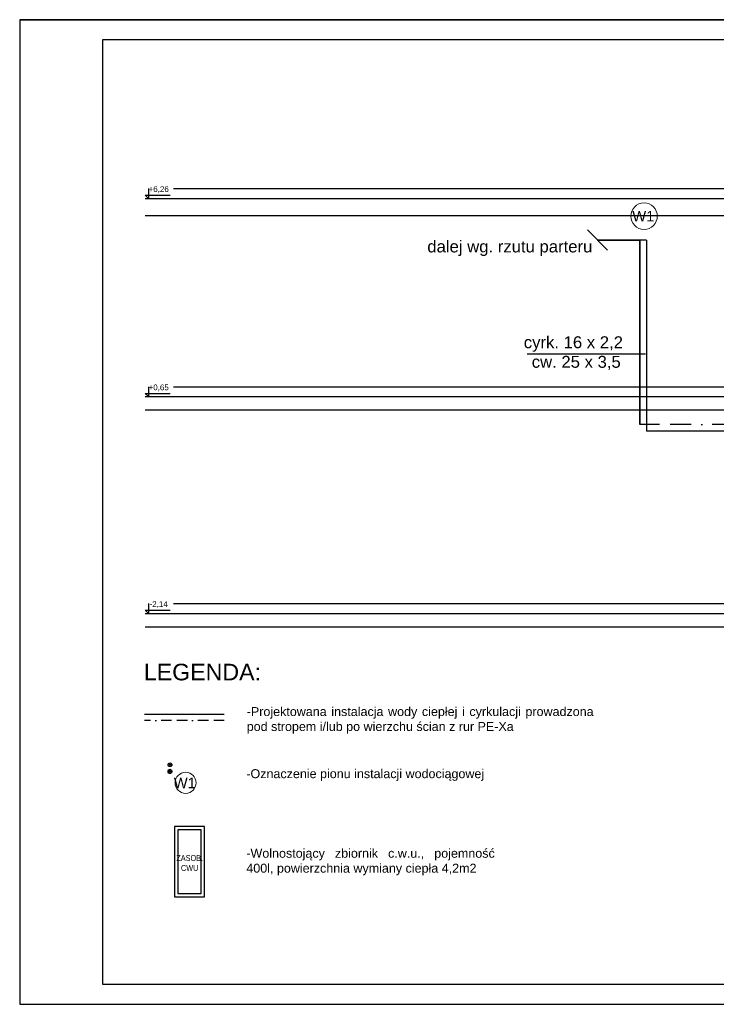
# Model space of a CAD drawing. Extents: x -528673 to -426178, y 23200 to 131944.
# Tile 55 of 87: x -447178 to -436678, y 28813 to 43663. Entities that reach past the tile are written whole.
import ezdxf
from ezdxf.lldxf.tags import DXFTag

# ---------------------------------------------------------------- set-up
doc = ezdxf.new("R2010")
doc.units = 0
doc.header["$MEASUREMENT"] = 0
doc.linetypes.add('BORDER2', pattern=[22.225, 6.35, -3.175, 6.35, -3.175, 0, -3.175])
doc.layers.get('0').update_dxf_attribs({"color": 252})
doc.layers.add('#CIPELA WODA', color=240, linetype='Continuous', lineweight=30)
for name, color, linetype in [('#opisy', 7, 'Continuous'), ('_TABELA', 7, 'Continuous'), ('IS_Grafika', 7, 'SOLID'), ('IS_Konstrukcja', 253, 'SOLID'), ('IS_Text_Pion_Wodociag', 7, 'Continuous')]:
    doc.layers.add(name, color=color, linetype=linetype)
for name, color, linetype, true_color in [('IS_Ciepła_woda', 1, 'DASHDOT', 0xff0000), ('IS_Cyrkulacja', 7, 'DASHWAVE', 0x800080), ('IS_Opisy_działek_Wodociag', 7, 'SOLID', 0x000000)]:
    doc.layers.add(name, color=color, linetype=linetype, true_color=true_color)
doc.styles.get("Standard").update_dxf_attribs({"font": 'arial.ttf', "bigfont": 'BIGFONT.SHX'})
doc.linetypes.add('CYRKULACJ1', pattern='A,2.5,-1.5,["~",Standard,S=1,R=0,X=-0.5,Y=-0.4],-1.5', length=5.5)
tags = doc.linetypes.add('DASHDOT', pattern=[20, 10, -5, 0, -5]).pattern_tags.tags
tags[10:11] = [DXFTag(74, 4), DXFTag(75, 0), DXFTag(340, '0'), DXFTag(46, 0.0), DXFTag(50, 0.0), DXFTag(44, 0.0), DXFTag(45, 0.0)]
tags[8:9] = [DXFTag(74, 4), DXFTag(75, 0), DXFTag(340, '0'), DXFTag(46, 0.0), DXFTag(50, 0.0), DXFTag(44, 0.0), DXFTag(45, 0.0)]
tags[6:7] = [DXFTag(74, 4), DXFTag(75, 0), DXFTag(340, '0'), DXFTag(46, 0.0), DXFTag(50, 0.0), DXFTag(44, 0.0), DXFTag(45, 0.0)]
tags[4:5] = [DXFTag(74, 4), DXFTag(75, 0), DXFTag(340, '0'), DXFTag(46, 0.0), DXFTag(50, 0.0), DXFTag(44, 0.0), DXFTag(45, 0.0)]
tags = doc.linetypes.add('DASHWAVE', pattern='A,10,-5,-20,[138,IS_LineDef.shx,S=2,R=0,X=-20,Y=0],-5', length=40).pattern_tags.tags
tags[16:17] = [DXFTag(74, 4), DXFTag(75, 0), DXFTag(340, '0'), DXFTag(46, 0.0), DXFTag(50, 0.0), DXFTag(44, 0.0), DXFTag(45, 0.0)]
tags[6:7] = [DXFTag(74, 4), DXFTag(75, 0), DXFTag(340, '0'), DXFTag(46, 0.0), DXFTag(50, 0.0), DXFTag(44, 0.0), DXFTag(45, 0.0)]
tags[4:5] = [DXFTag(74, 4), DXFTag(75, 0), DXFTag(340, '0'), DXFTag(46, 0.0), DXFTag(50, 0.0), DXFTag(44, 0.0), DXFTag(45, 0.0)]
tags = doc.linetypes.add('SOLID', pattern=[10, 10, 0]).pattern_tags.tags
tags[6:7] = [DXFTag(74, 4), DXFTag(75, 0), DXFTag(340, '0'), DXFTag(46, 0.0), DXFTag(50, 0.0), DXFTag(44, 0.0), DXFTag(45, 0.0)]
tags[4:5] = [DXFTag(74, 4), DXFTag(75, 0), DXFTag(340, '0'), DXFTag(46, 0.0), DXFTag(50, 0.0), DXFTag(44, 0.0), DXFTag(45, 0.0)]

msp = doc.modelspace()

# ---------------------------------------------------------------- linework, layer by layer
at = {"layer": '#CIPELA WODA', "linetype": 'BORDER2', "ltscale": 50}
msp.add_line((-433723, 37559), (-437829, 37559), dxfattribs=at)
at = {"layer": '#CIPELA WODA', "color": 6, "linetype": 'CYRKULACJ1', "ltscale": 100}
msp.add_line((-433823, 37459), (-437729, 37459), dxfattribs=at)
msp.add_lwpolyline([(-444095, 33183), (-445295, 33183)], dxfattribs=at)
at = {"layer": '#CIPELA WODA', "linetype": 'BORDER2', "ltscale": 25}
msp.add_lwpolyline([(-444095, 33093), (-445295, 33093)], dxfattribs=at)
at = {"color": 0, "lineweight": 15}
msp.add_lwpolyline([(-438620, 40492), (-438316, 40188)], dxfattribs=at)
for points in [[(-444845, 31496), (-444845, 30436), (-444395, 30436), (-444395, 31496)], [(-444795, 31446), (-444795, 30486), (-444445, 30486), (-444445, 31446)]]:
    msp.add_lwpolyline(points, close=True)
for centre, radius in [((-437767, 40700), 200), ((-444678, 32153), 159)]:
    msp.add_circle(centre, radius, dxfattribs=at)
at = {"layer": '_TABELA', "color": 7}
msp.add_lwpolyline([(-447178, 43663), (-426178, 43663), (-447178, 43663), (-447178, 28813), (-426178, 28813), (-426178, 43663)], dxfattribs=at)
msp.add_lwpolyline([(-426478, 43358), (-445928, 43358), (-445928, 29118), (-426478, 29118)], close=True, dxfattribs=at)
at = {"layer": 'IS_Ciepła_woda', "color": 1, "lineweight": 35, "ltscale": 10}
msp.add_line((-437829, 40340), (-437829, 37559), dxfattribs=at)
msp.add_lwpolyline([(-437829, 40340), (-438468, 40340)], dxfattribs=at)
for radius in [28, 8]:
    msp.add_circle((-444913, 32326), radius, dxfattribs=at)
at = {"layer": 'IS_Cyrkulacja', "color": 6, "linetype": 'CYRKULACJ1', "lineweight": 30, "ltscale": 100}
msp.add_line((-437729, 40340), (-437729, 37459), dxfattribs=at)
msp.add_lwpolyline([(-437729, 40340), (-437831, 40340)], dxfattribs=at)
for radius in [28, 8]:
    msp.add_circle((-444913, 32426), radius, dxfattribs=at)
at = {"layer": 'IS_Konstrukcja', "ltscale": 10}
for p, q in [((-445236, 40968), (-445286, 41018)), ((-445286, 41018), (-444911, 41018)), ((-445236, 41118), (-445236, 40968)), ((-444861, 41118), (-427286, 41118)), ((-445286, 40968), (-427286, 40968)), ((-445286, 40708), (-427286, 40708)), ((-445236, 37978), (-445286, 38028)), ((-445286, 38028), (-444911, 38028)), ((-445236, 38128), (-445236, 37978)), ((-444861, 38128), (-427286, 38128)), ((-445286, 37978), (-427286, 37978)), ((-445286, 37778), (-427286, 37778)), ((-445236, 34708), (-445286, 34758)), ((-445286, 34758), (-444911, 34758)), ((-445236, 34858), (-445236, 34708)), ((-444861, 34858), (-427286, 34858)), ((-445286, 34708), (-427286, 34708)), ((-445286, 34508), (-427286, 34508))]:
    msp.add_line(p, q, dxfattribs=at)
at = {"layer": 'IS_Opisy_działek_Wodociag', "ltscale": 10}
msp.add_line((-439528, 38623), (-437743, 38623), dxfattribs=at)

# ---------------------------------------------------------------- texts
at = {"layer": '#opisy', "lineweight": 18, "ltscale": 200}
msp.add_text('-Oznaczenie pionu instalacji wodociągowej', height=135, dxfattribs=at).set_placement((-443762, 32224))
at = {"layer": '#opisy', "lineweight": 18, "ltscale": 200, "insert": (-443756, 33296), "char_height": 135, "width": 5212.94, "attachment_point": 1}
msp.add_mtext('\\pxqj;\\fArial|b0|i0|c238;\\W1;-Projektowana instalacja wody ciepłej i cyrkulacji prowadzona pod stropem i/lub po wierzchu ścian z rur PE-Xa', dxfattribs=at)
at = {"layer": '#opisy', "color": 7, "linetype": 'Continuous', "lineweight": 0, "insert": (-443762, 31384), "char_height": 135, "width": 3733.16, "attachment_point": 1}
msp.add_mtext('\\fArial|b0|i0|c238;\\W1; \\P\\pxqj;-Wolnostojący zbiornik c.w.u., pojemność 400l, powierzchnia wymiany ciepła 4,2m2', dxfattribs=at)
at = {"layer": '#opisy', "insert": (-445046, 31065), "char_height": 90, "width": 860, "attachment_point": 1}
msp.add_mtext('\\pxqc;\\W0.8;ZASOB.\\PCWU', dxfattribs=at)
at = {"layer": 'IS_Grafika', "ltscale": 10, "insert": (-445307, 33696), "char_height": 250, "width": 2002.95, "attachment_point": 7}
msp.add_mtext('LEGENDA:', dxfattribs=at)
at = {"layer": 'IS_Konstrukcja', "ltscale": 10, "char_height": 86.4, "attachment_point": 7}
for s, insert in [('\\fArial|b0|i0;+6,26', (-445236, 41049)), ('\\fArial|b0|i0;+0,65', (-445236, 38059)), ('\\fArial|b0|i0;-2,14', (-445221, 34789))]:
    msp.add_mtext(s, dxfattribs=dict(at, insert=insert))
at = {"layer": 'IS_Opisy_działek_Wodociag', "ltscale": 10, "insert": (-441034, 40099), "char_height": 180, "width": 3194.93, "attachment_point": 7}
msp.add_mtext('\\fArial|b0|i0;dalej wg. rzutu parteru\\P', dxfattribs=at)
at = {"layer": 'IS_Opisy_działek_Wodociag', "ltscale": 10, "char_height": 180, "attachment_point": 7}
for s, insert in [('\\fArial|b0|i0;cyrk. 16 x 2,2', (-439580, 38654)), ('\\fArial|b0|i0;cw. 25 x 3,5', (-439460, 38380))]:
    msp.add_mtext(s, dxfattribs=dict(at, insert=insert))
at = {"layer": 'IS_Text_Pion_Wodociag', "linetype": 'SOLID', "ltscale": 10, "char_height": 158.4, "attachment_point": 8}
for insert in [(-437778, 40620), (-444689, 32073)]:
    msp.add_mtext('\\fArial|b0|i0;W1', dxfattribs=dict(at, insert=insert))

doc.saveas('drawing.dxf')
